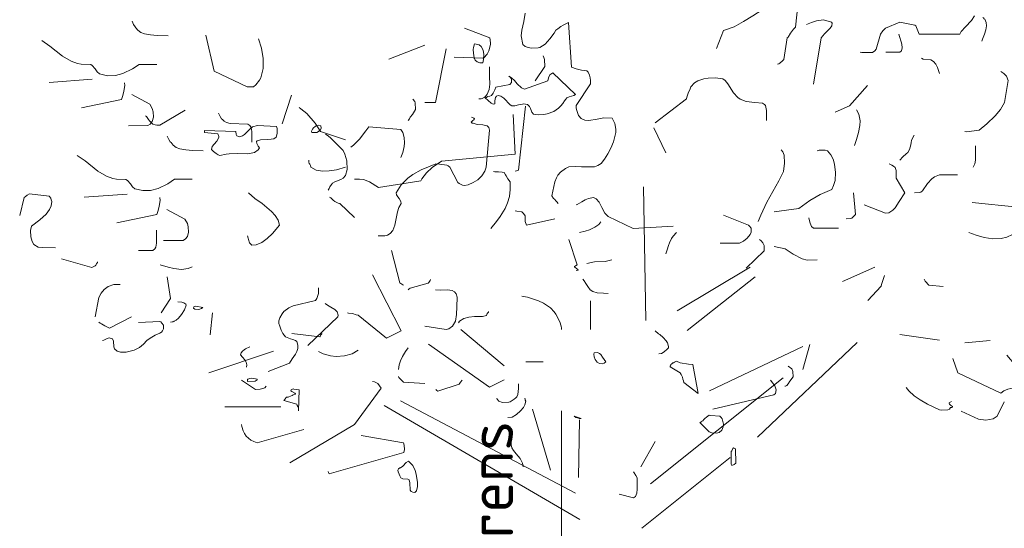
# Model space of a CAD drawing. Header units: metres. Extents: x 180716 to 180809, y 418548 to 418668.
# Tile 144 of 148: x 180802.06 to 180806.01, y 418638.88 to 418640.92. Entities that reach past the tile are written whole.
import ezdxf

# ---------------------------------------------------------------- set-up
doc = ezdxf.new("R2010")
doc.units = ezdxf.units.M
doc.layers.get('0').update_dxf_attribs({"color": 30, "lineweight": 0})
for name, color, linetype, lineweight in [('B-WE-GR-BOOM-SD', 253, 'Continuous', 0), ('B-WE-KG-GRENS_PERCEEL-SD', 253, 'Continuous', 0), ('B-WE-VH-M', 253, 'Continuous', 0)]:
    doc.layers.add(name, color=color, linetype=linetype, lineweight=lineweight)
doc.styles.add('NLCS-ISO-M100-T18', font='NLCS-ISO.ttf', dxfattribs={"height": 0.18})
doc.styles.get("Standard").update_dxf_attribs({"font": 'arial.ttf'})
doc.linetypes.add('KG-KADASTRAAL', pattern='A,5.5,-2,["K",Standard,S=1.8,R=0,X=0,Y=-0.9],-2,5.5,-2,[5,NLCS.shx,S=0.75,R=0,X=0,Y=0],-2', length=19)

# ---------------------------------------------------------------- blocks, each defined once
blk = doc.blocks.new('SGR-BOOM_S02_G_ZIJ-D')
at = {"flags": 128}
for points in [[(0.4937, 4.964), (0.5226, 5.0363), (0.5649, 5.0508), (0.6027, 5.0719), (0.6394, 5.0941), (0.6928, 5.1286), (0.7306, 5.1497), (0.7717, 5.1653), (0.7929, 5.1697), (0.8407, 5.1753), (0.8585, 5.1853), (0.8752, 5.1987), (0.8896, 5.2153), (0.9085, 5.2431), (0.9207, 5.2754), (0.9263, 5.2999), (0.9274, 5.3254), (0.9841, 5.4122), (0.983, 5.4322), (0.9797, 5.4411), (0.8407, 5.4111), (0.7684, 5.3544)], [(-0.2725, 5.1052), (-0.2781, 5.0719), (-0.287, 5.0374), (-0.2892, 5.0141), (-0.2825, 4.9796), (-0.2736, 4.9718), (-0.2614, 4.9673), (-0.247, 4.9651), (-0.2214, 4.9662), (-0.2147, 4.9673), (-0.1925, 4.9818), (-0.1736, 5.0029), (-0.1569, 5.0252), (-0.1502, 5.0374), (-0.1424, 5.043), (-0.1302, 5.0519), (-0.1202, 5.0574), (-0.099, 5.0674), (-0.0868, 4.8884), (-0.0679, 4.8817), (-0.0468, 4.8773), (-0.0256, 4.8739), (-0.0201, 4.8695), (-0.0145, 4.8572), (-0.0123, 4.8461), (-0.0112, 4.835), (-0.0112, 4.8217), (-0.069, 4.7349), (-0.0679, 4.7249), (-0.0657, 4.716), (-0.0635, 4.7071), (-0.059, 4.696), (-0.0479, 4.6838), (-0.0334, 4.6771), (-0.0179, 4.6749), (0.0155, 4.6804), (0.0422, 4.686), (0.0756, 4.6849), (0.0867, 4.6637), (0.09, 4.6404), (0.09, 4.627), (0.0811, 4.5903), (0.0711, 4.5648), (0.0589, 4.5414), (0.0455, 4.5203), (0.0322, 4.5025), (0.0188, 4.4947), (0.0044, 4.4903), (-0.0201, 4.4891), (-0.0468, 4.4903), (-0.0724, 4.4914), (-0.0979, 4.4891), (-0.1113, 4.4836), (-0.1313, 4.468), (-0.1424, 4.4558), (-0.148, 4.4458), (-0.1546, 4.4302), (-0.1658, 4.3735), (-0.1591, 4.3635), (-0.1558, 4.3601), (-0.1491, 4.3524), (-0.1458, 4.349), (-0.1413, 4.3435)], [(0.7395, 4.9017), (0.7439, 4.9028), (0.7484, 4.9051), (0.7584, 4.914), (0.7639, 4.9195), (0.7773, 5.0063), (0.7817, 5.0096), (0.7917, 5.0252), (0.8029, 5.0407), (0.8118, 5.0496), (0.8207, 5.1364)], [(1.0709, 4.9496), (1.0776, 4.9473), (1.1198, 4.9473), (1.1298, 4.9551), (1.1343, 4.9607), (1.1521, 5.0207), (1.161, 5.0341), (1.1721, 5.0452), (1.2299, 5.0697), (1.29, 5.0574), (1.2933, 5.0541), (1.2989, 5.0407), (1.3066, 5.0218), (1.4701, 5.0218), (1.4757, 5.0318), (1.4924, 5.0508), (1.5168, 5.0763), (1.5291, 5.0941)], [(-1.8498, 5.0727), (-1.8432, 5.0594), (-1.8376, 5.0505), (-1.8343, 5.0471), (-1.8265, 5.0371), (-1.8143, 5.0282), (-1.7998, 5.0227), (-1.7753, 5.0182), (-1.7486, 5.016), (-1.7053, 5.0149)], [(0.8551, 5.0596), (0.8752, 5.0685), (0.8952, 5.0741), (0.923, 5.0786), (0.9552, 5.0697), (0.9586, 5.0652), (0.9574, 5.0552), (0.9508, 5.0452), (0.9274, 5.0229), (0.9141, 5.0063), (0.884, 4.8205)], [(1.558, 4.9929), (1.5613, 5.0007), (1.5691, 5.0218), (1.5747, 5.0385), (1.5769, 5.0552), (1.5758, 5.0674), (1.5702, 5.0808), (1.5669, 5.083), (1.5658, 5.0852), (1.5624, 5.0886)], [(-1.554, 5.0171), (-1.5206, 4.8725), (-1.3883, 4.8102), (-1.3627, 4.8102), (-1.3527, 4.818), (-1.3382, 4.8369), (-1.3327, 4.8469), (-1.3238, 4.8836), (-1.3238, 4.9236), (-1.3304, 4.9648), (-1.3427, 5.0026)], [(-0.5583, 4.9295), (-0.4427, 4.9251), (-0.4382, 4.9262), (-0.426, 4.9407), (-0.4182, 4.9551), (-0.4127, 4.9796), (-0.4115, 4.9862), (-0.4149, 5.0063), (-0.5161, 5.0452)], [(1.1732, 4.9496), (1.2299, 4.9496), (1.2366, 4.9551), (1.2388, 4.9662), (1.2377, 4.9807), (1.2344, 4.9907), (1.2288, 5.0118), (1.2255, 5.0218)], [(-2.2113, 4.996), (-2.179, 4.9737), (-2.1279, 4.9326), (-2.0934, 4.9126), (-2.0678, 4.9037), (-2.0534, 4.9015), (-2.0155, 4.8992), (-2.0089, 4.8959), (-1.9977, 4.8826), (-1.9889, 4.8703), (-1.98, 4.8625), (-1.9477, 4.8547), (-1.9166, 4.8559), (-1.8865, 4.8636), (-1.8476, 4.8826), (-1.8209, 4.9003), (-1.7498, 4.9003)], [(-0.8197, 4.9206), (-0.6751, 4.9774)], [(-0.4808, 4.9448), (-0.4819, 4.9603), (-0.4808, 4.9681), (-0.4764, 4.9826), (-0.4574, 4.9781), (-0.4497, 4.9715), (-0.4408, 4.957), (-0.4385, 4.9392), (-0.4397, 4.9192), (-0.443, 4.907), (-0.4552, 4.9058), (-0.4652, 4.9103), (-0.473, 4.917), (-0.4775, 4.927), (-0.4808, 4.9448), (-0.4808, 4.9448)], [(-0.6751, 4.7471), (-0.6329, 4.7471), (-0.5895, 4.9629)], [(-0.2325, 4.8339), (-0.1947, 4.8917), (-0.1958, 4.9195), (-0.198, 4.9284), (-0.2002, 4.934)], [(1.3167, 4.9251), (1.3233, 4.9206), (1.3545, 4.9184), (1.3645, 4.9117), (1.3734, 4.9017), (1.38, 4.8873), (1.3856, 4.8717), (1.3889, 4.8639)], [(-0.4583, 4.7616), (-0.4494, 4.7627), (-0.4449, 4.7638), (-0.4371, 4.7672), (-0.4327, 4.7716), (-0.4249, 4.7805), (-0.4171, 4.7994), (-0.4149, 4.8205), (-0.416, 4.8517), (-0.416, 4.8906)], [(-0.4241, 4.7713), (-0.4141, 4.7724), (-0.4085, 4.7757), (-0.4007, 4.7846), (-0.3952, 4.798), (-0.3907, 4.8091), (-0.334, 4.8202), (-0.3284, 4.828), (-0.3273, 4.8369), (-0.3284, 4.8425), (-0.3329, 4.8491), (-0.3385, 4.8525), (-0.3284, 4.8469), (-0.3162, 4.8358), (-0.3051, 4.8224), (-0.2873, 4.8069), (-0.2762, 4.8013), (-0.1816, 4.8347), (-0.1794, 4.8458), (-0.1739, 4.858), (-0.1627, 4.8669), (-0.0715, 4.7802), (-0.0782, 4.7757), (-0.0871, 4.7724), (-0.0971, 4.7702), (-0.106, 4.7668), (-0.1105, 4.7602), (-0.1149, 4.7535), (-0.1216, 4.7435), (-0.1305, 4.7335), (-0.1394, 4.7246), (-0.1583, 4.7112), (-0.185, 4.7023), (-0.1983, 4.699), (-0.2206, 4.6979), (-0.2395, 4.7001), (-0.2461, 4.709), (-0.2517, 4.7235), (-0.255, 4.7312), (-0.2639, 4.739), (-0.2795, 4.7424), (-0.284, 4.7413), (-0.2906, 4.7401), (-0.2995, 4.7379), (-0.314, 4.7335), (-0.3262, 4.7346), (-0.3329, 4.7379), (-0.3585, 4.7646), (-0.3707, 4.7724), (-0.3818, 4.7757), (-0.3885, 4.7724), (-0.3918, 4.7679), (-0.3929, 4.7613), (-0.3941, 4.7535), (-0.3952, 4.7424), (-0.4018, 4.7413), (-0.4096, 4.7446), (-0.433, 4.7668), (-0.4285, 4.7679), (-0.4274, 4.7691), (-0.4241, 4.7702), (-0.4241, 4.7713), (-0.4241, 4.7713)], [(1.4901, 4.6315), (1.4968, 4.6293), (1.548, 4.6371), (1.5791, 4.6626), (1.6114, 4.6938), (1.6336, 4.7193), (1.6492, 4.7471), (1.6636, 4.8361), (1.657, 4.8528), (1.6469, 4.8639), (1.6347, 4.8717)], [(-2.1824, 4.8281), (-2.01, 4.8414)], [(-2.0522, 4.7257), (-1.8921, 4.7591), (-1.8865, 4.7758), (-1.8821, 4.7925), (-1.8788, 4.8158), (-1.8799, 4.8269)], [(0.2479, 4.666), (0.3736, 4.7627), (0.3747, 4.7694), (0.3825, 4.7894), (0.3869, 4.7983), (0.3914, 4.8105), (0.4058, 4.8261), (0.4192, 4.8339), (0.4437, 4.8417), (0.4615, 4.845), (0.4904, 4.8461), (0.5193, 4.8417), (0.5293, 4.8361), (0.5404, 4.8228), (0.5627, 4.7861), (0.5793, 4.7672), (0.5893, 4.7605), (0.6138, 4.7516), (0.6483, 4.7471), (0.6794, 4.7449), (0.6872, 4.7394), (0.6905, 4.736), (0.695, 4.716), (0.695, 4.6749)], [(-1.8643, 4.6546), (-1.7864, 4.6557), (-1.7764, 4.6612), (-1.7687, 4.6713), (-1.7642, 4.689), (-1.7653, 4.7102), (-1.7687, 4.7235), (-1.7787, 4.7402), (-1.851, 4.7791)], [(0.9708, 4.7093), (1.0275, 4.7338), (1.0998, 4.815)], [(-1.2478, 4.6615), (-1.21, 4.7772)], [(-0.7429, 4.6749), (-0.7374, 4.6826), (-0.7341, 4.6882), (-0.7252, 4.6993), (-0.7129, 4.7193), (-0.714, 4.746), (-0.7151, 4.7516), (-0.7229, 4.7605)], [(-1.7953, 4.6945), (-1.792, 4.6912), (-1.7886, 4.6879), (-1.7831, 4.679), (-1.7797, 4.6734), (-1.7664, 4.6612), (-1.7575, 4.6578), (-1.7497, 4.6567), (-1.7386, 4.6567), (-1.6363, 4.7168)], [(-1.5025, 4.7049), (-1.4958, 4.6915), (-1.4903, 4.6826), (-1.4869, 4.6793), (-1.4803, 4.6726), (-1.4714, 4.6671), (-1.4558, 4.6637), (-1.3846, 4.6604), (-1.3768, 4.6548), (-1.3724, 4.6471), (-1.3691, 4.6315), (-1.3691, 4.5892)], [(-1.18, 4.7271), (-1.1733, 4.7227), (-1.1489, 4.7038), (-1.1155, 4.6649), (-1.0944, 4.6315), (-0.9932, 4.5981)], [(-0.3137, 4.4725), (-0.3081, 4.4736), (-0.3037, 4.4747), (-0.3003, 4.4758), (-0.2714, 4.7327)], [(1.0475, 4.5748), (1.0564, 4.5992), (1.0642, 4.627), (1.0698, 4.6548), (1.0709, 4.6738), (1.0653, 4.7004), (1.0564, 4.7182)], [(-0.9579, 4.4399), (-0.9379, 4.441), (-0.9212, 4.4388), (-0.8978, 4.4299), (-0.8611, 4.4076), (-0.6921, 4.4332), (-0.6877, 4.4421), (-0.6687, 4.4655), (-0.6454, 4.4866), (-0.6087, 4.5122), (-0.3129, 4.54), (-0.3218, 4.699)], [(-0.8631, 4.2133), (-0.8364, 4.2133), (-0.8308, 4.2145), (-0.8252, 4.2156), (-0.8141, 4.2222), (-0.8041, 4.2345), (-0.7952, 4.2567), (-0.7908, 4.2834), (-0.7852, 4.309), (-0.7796, 4.3268), (-0.7708, 4.3423), (-0.7719, 4.3512), (-0.7785, 4.3624), (-0.7841, 4.369), (-0.7885, 4.3779), (-0.7908, 4.3857), (-0.7708, 4.418), (-0.7441, 4.4447), (-0.724, 4.4591), (-0.6907, 4.478), (-0.6317, 4.5014), (-0.6162, 4.5003), (-0.5873, 4.4969), (-0.5817, 4.4936), (-0.575, 4.488), (-0.5428, 4.4269), (-0.5372, 4.4235), (-0.5239, 4.4169), (-0.5161, 4.4146), (-0.5016, 4.418), (-0.4816, 4.4269), (-0.4627, 4.438), (-0.4471, 4.4536), (-0.4349, 4.4725), (-0.4293, 4.488), (-0.416, 4.6371), (-0.4193, 4.6471), (-0.4249, 4.6537), (-0.4427, 4.6582), (-0.4649, 4.6593), (-0.4816, 4.6649), (-0.4861, 4.6649), (-0.4894, 4.6693), (-0.4849, 4.6738), (-0.4772, 4.6793), (-0.476, 4.6815), (-0.4783, 4.6849), (-0.4883, 4.6882)], [(-1.5584, 4.6356), (-1.4328, 4.6312), (-1.4316, 4.6189), (-1.4294, 4.6134), (-1.4172, 4.61), (-1.4072, 4.6134), (-1.3983, 4.6189), (-1.376, 4.6423), (-1.366, 4.6501), (-1.3471, 4.6556), (-1.2704, 4.6512), (-1.2682, 4.6434), (-1.2671, 4.6356), (-1.2682, 4.6234), (-1.2715, 4.6089), (-1.2804, 4.6022), (-1.2915, 4.6), (-1.3049, 4.5989), (-1.3338, 4.5978), (-1.3482, 4.5933), (-1.3505, 4.5911), (-1.3493, 4.5833), (-1.3438, 4.5722), (-1.3382, 4.5655), (-1.3438, 4.5578), (-1.3582, 4.5478), (-1.3849, 4.5422), (-1.4272, 4.5433), (-1.4606, 4.5422), (-1.4717, 4.5411), (-1.4973, 4.5355), (-1.5039, 4.5377), (-1.5128, 4.5433), (-1.5228, 4.5511), (-1.5306, 4.5589), (-1.5284, 4.5711), (-1.5206, 4.5811), (-1.5095, 4.5922), (-1.5017, 4.6067), (-1.5017, 4.6111), (-1.5062, 4.6223), (-1.5584, 4.6278), (-1.5584, 4.6356), (-1.5584, 4.6356)], [(-1.1258, 4.6401), (-1.1225, 4.6456), (-1.1158, 4.6512), (-1.1114, 4.6545), (-1.1025, 4.6567), (-1.0925, 4.6545), (-1.0913, 4.6445), (-1.0936, 4.6378), (-1.1014, 4.6312), (-1.1091, 4.6278), (-1.1247, 4.6267), (-1.128, 4.6278), (-1.1303, 4.6323), (-1.1258, 4.6401), (-1.1258, 4.6401)], [(-1.0635, 4.3965), (-1.0591, 4.4032), (-1.0558, 4.4099), (-1.0502, 4.4187), (-1.0457, 4.4243), (-1.0368, 4.4299), (-1.0124, 4.4388), (-1.0024, 4.4443), (-0.9935, 4.4554), (-0.9868, 4.4788), (-0.9879, 4.5144), (-0.9957, 4.5411), (-1.0035, 4.5555), (-1.0368, 4.5889), (-1.0546, 4.6067), (-1.0669, 4.6167), (-1.0735, 4.6212)], [(-0.9723, 4.5689), (-0.9612, 4.5767), (-0.9379, 4.6011), (-0.9123, 4.6334), (-0.9001, 4.6501), (-0.7711, 4.6389), (-0.7633, 4.6267), (-0.7577, 4.6078), (-0.7566, 4.5856), (-0.7577, 4.5711), (-0.7633, 4.5478), (-0.7711, 4.5266)], [(0.2435, 4.6459), (0.2913, 4.5459)], [(-1.7086, 4.6123), (-1.7063, 4.6078), (-1.7019, 4.5989), (-1.6963, 4.59), (-1.693, 4.5867), (-1.6852, 4.5767), (-1.673, 4.5678), (-1.6585, 4.5622), (-1.634, 4.5578), (-1.6074, 4.5555), (-1.564, 4.5544)], [(1.2299, 4.5158), (1.2421, 4.5292), (1.2555, 4.5414), (1.2611, 4.547), (1.2688, 4.5592), (1.2733, 4.5781), (1.2744, 4.587), (1.2766, 4.5959), (1.28, 4.6048), (1.2877, 4.617)], [(0.6616, 4.2701), (0.6716, 4.2967), (0.6961, 4.3479), (0.7439, 4.4335), (0.7628, 4.4713), (0.7673, 4.5047), (0.7662, 4.537), (0.7606, 4.5503), (0.7539, 4.5581)], [(0.725, 4.309), (0.8251, 4.3234), (0.8685, 4.3546), (0.8941, 4.369), (0.9107, 4.379), (0.9563, 4.3991), (0.9641, 4.4146), (0.9697, 4.4346), (0.9719, 4.4669), (0.9675, 4.5003), (0.9619, 4.5203), (0.953, 4.5381), (0.9397, 4.5536), (0.9308, 4.557), (0.9063, 4.5559), (0.8974, 4.5536)], [(1.5235, 4.488), (1.5302, 4.5014), (1.5324, 4.5169), (1.5335, 4.5737)], [(-2.07, 4.5355), (-2.0377, 4.5133), (-1.9866, 4.4721), (-1.9521, 4.4521), (-1.9265, 4.4432), (-1.9121, 4.441), (-1.8743, 4.4388), (-1.8676, 4.4354), (-1.8565, 4.4221), (-1.8476, 4.4099), (-1.8387, 4.4021), (-1.8064, 4.3943), (-1.7753, 4.3954), (-1.7453, 4.4032), (-1.7063, 4.4221), (-1.6796, 4.4399), (-1.6085, 4.4399)], [(-1.1411, 4.5158), (-1.14, 4.508), (-1.1389, 4.5036), (-1.1366, 4.5003), (-1.1344, 4.4947), (-1.1322, 4.488), (-1.1111, 4.4769), (-1.0855, 4.4725), (-1.0588, 4.4736), (-1.0299, 4.478), (-0.9932, 4.488)], [(-0.4104, 4.2423), (-0.3882, 4.2701), (-0.3737, 4.2901), (-0.3537, 4.3223), (-0.3437, 4.3457), (-0.3359, 4.3713), (-0.3326, 4.3991), (-0.3337, 4.4291), (-0.3426, 4.4413), (-0.3493, 4.4536), (-0.3515, 4.458), (-0.3571, 4.4669), (-0.3659, 4.468), (-0.3793, 4.4691), (-0.3949, 4.4691), (-0.4004, 4.4713)], [(1.0865, 4.3379), (1.1721, 4.3045), (1.1854, 4.3056), (1.2021, 4.3157), (1.211, 4.3257), (1.2266, 4.3512), (1.2499, 4.3857), (1.2155, 4.4447), (1.2143, 4.4747), (1.211, 4.4869), (1.2043, 4.4925), (1.1977, 4.4969), (1.1865, 4.5014)], [(1.2889, 4.3857), (1.3078, 4.3868), (1.3133, 4.3879), (1.3211, 4.3935), (1.3411, 4.4224), (1.3578, 4.4413), (1.3689, 4.4491), (1.3889, 4.458), (1.4612, 4.458)], [(-1.3869, 4.2133), (-1.3835, 4.2044), (-1.3824, 4.1989), (-1.378, 4.1855), (-1.3691, 4.1755), (-1.3524, 4.1766), (-1.329, 4.1867), (-1.3079, 4.2022), (-1.2868, 4.2222), (-1.2578, 4.2556), (-1.2634, 4.2756), (-1.2756, 4.2945), (-1.2901, 4.3112), (-1.3279, 4.3423), (-1.3568, 4.3635), (-1.3824, 4.3857)], [(0.2108, 3.8736), (0.2009, 4.4091)], [(1.0142, 4.2812), (1.032, 4.2823), (1.0375, 4.2845), (1.042, 4.289), (1.0453, 4.2923), (1.052, 4.299), (1.0431, 4.3857)], [(-2.3002, 4.2942), (-2.2824, 4.3665), (-2.2779, 4.3698), (-2.2702, 4.3765), (-2.2613, 4.382), (-2.1823, 4.372), (-2.1756, 4.3643), (-2.1734, 4.3576), (-2.1712, 4.3509), (-2.1745, 4.3331), (-2.1801, 4.3187), (-2.1945, 4.2998), (-2.219, 4.2775), (-2.2524, 4.2519), (-2.2568, 4.2353), (-2.2557, 4.2097), (-2.2501, 4.1908), (-2.2435, 4.1785), (-2.2257, 4.1685), (-2.209, 4.1663), (-2.1567, 4.1652)], [(-2.0411, 4.3676), (-1.8687, 4.3809)], [(-1.911, 4.2653), (-1.7508, 4.2986), (-1.7453, 4.3153), (-1.7408, 4.332), (-1.7375, 4.3554), (-1.7386, 4.3665)], [(-1.058, 4.3676), (-1.0524, 4.3654), (-1.0424, 4.3565), (-1.0357, 4.3509), (-1.0235, 4.3442), (-1.0157, 4.3431), (-0.9579, 4.2864)], [(-0.069, 4.3379), (-0.0646, 4.339), (-0.0457, 4.3501), (-0.0323, 4.3579), (-0.019, 4.3635), (0.001, 4.3668), (0.0111, 4.3613), (0.0233, 4.3479), (0.0344, 4.3268), (0.0466, 4.3045), (0.06, 4.2901), (0.1601, 4.2423), (0.3202, 4.2523)], [(1.5057, 4.2267), (1.5357, 4.2156), (1.568, 4.2067), (1.6025, 4.2011), (1.6358, 4.2022), (1.6581, 4.2078), (1.6814, 4.2189), (1.687, 4.2222), (1.7003, 4.2345), (1.707, 4.24), (1.7026, 4.3279), (1.5191, 4.3468)], [(-1.723, 4.1941), (-1.6452, 4.1952), (-1.6352, 4.2008), (-1.6274, 4.2108), (-1.6229, 4.2286), (-1.624, 4.2497), (-1.6274, 4.2631), (-1.6374, 4.2797), (-1.7097, 4.3187)], [(-0.3137, 4.3134), (-0.307, 4.3123), (-0.287, 4.309), (-0.2792, 4.3034), (-0.2736, 4.2934), (-0.2725, 4.2701), (-0.2681, 4.2567), (-0.1546, 4.2812)], [(-0.0546, 4.2267), (-0.0323, 4.2322), (-0.0145, 4.2378), (0.0066, 4.2478), (0.0222, 4.2589), (0.0311, 4.2689)], [(0.5093, 4.1844), (0.5871, 4.1844), (0.6027, 4.1922), (0.6171, 4.2044), (0.6294, 4.2189), (0.6338, 4.2278), (0.6327, 4.2434), (0.6272, 4.2523), (0.6227, 4.2567), (0.5226, 4.2956)], [(0.864, 4.2856), (0.8674, 4.2734), (0.8696, 4.2645), (0.8752, 4.2512), (0.884, 4.2434), (0.9841, 4.2434)], [(-1.8242, 4.1552), (-1.7664, 4.1552), (-1.7586, 4.1607), (-1.7542, 4.1685), (-1.7519, 4.1841), (-1.7519, 4.2364)], [(0.2913, 4.1411), (0.2969, 4.1566), (0.3024, 4.1744), (0.3058, 4.1855), (0.3135, 4.2022), (0.3202, 4.2122), (0.3336, 4.2267)], [(-0.069, 4.0743), (-0.0612, 4.0754), (-0.0601, 4.0766), (-0.0679, 4.0832), (-0.0724, 4.0866), (-0.0746, 4.0877), (-0.0746, 4.091), (-0.0646, 4.0966), (-0.0979, 4.1989)], [(0.6138, 4.0832), (0.6861, 4.1533), (0.685, 4.1744), (0.6805, 4.1855), (0.6739, 4.1933), (0.6672, 4.1989)], [(-0.8086, 4.1544), (-0.7763, 4.0254), (-0.7719, 4.0221), (-0.7641, 4.0176), (-0.7607, 4.0154)], [(0.725, 4.17), (0.7695, 4.1611), (0.8018, 4.1399), (0.8373, 4.121), (0.8574, 4.1155), (0.8974, 4.1177)], [(-2.1323, 4.1218), (-2.011, 4.0862), (-1.9977, 4.0929), (-1.9955, 4.0962), (-1.9921, 4.1018), (-1.9888, 4.1062), (-1.9888, 4.1085)], [(-0.0256, 4.1021), (0.0044, 4.1088), (0.0478, 4.1099), (0.0744, 4.1166)], [(-1.7375, 4.0974), (-1.7052, 4.0873), (-1.6819, 4.0818), (-1.6507, 4.0784), (-1.6251, 4.0818), (-1.6085, 4.0885)], [(0.3372, 3.9127), (0.629, 4.0877)], [(0.9997, 4.0298), (1.1287, 4.0877)], [(-1.733, 3.905), (-1.6952, 3.9617), (-1.7086, 4.0484)], [(-0.9857, 3.905), (-0.9812, 3.9038), (-0.9657, 3.9016), (-0.9512, 3.8972), (-0.9434, 3.895), (-0.8289, 3.8038), (-0.7699, 3.8327), (-0.8856, 4.0573)], [(-0.7429, 3.9965), (-0.7418, 3.9965), (-0.7385, 4.0009), (-0.7341, 4.0043), (-0.6618, 4.0243), (-0.6595, 4.0265), (-0.6573, 4.0298), (-0.654, 4.0343), (-0.6529, 4.0376), (-0.6529, 4.0387)], [(-0.0412, 4.0399), (-0.0368, 4.0332), (-0.0301, 4.0221), (-0.0212, 4.0109), (-0.0123, 3.9976), (-0.0023, 3.9898), (0.0155, 3.9854), (0.0411, 3.9831), (0.06, 3.982)], [(0.3762, 3.8346), (0.6489, 4.0487)], [(1.1009, 3.9542), (1.1543, 4.0121), (1.1554, 4.0187), (1.1632, 4.0387), (1.1687, 4.0543)], [(1.3278, 4.0399), (1.3289, 4.0376), (1.3311, 4.0321), (1.3356, 4.0276), (1.3433, 4.0187), (1.3456, 4.0154), (1.4034, 4.0109)], [(-1.9977, 3.8894), (-1.9832, 3.9661), (-1.9732, 3.9839), (-1.961, 3.9984), (-1.9454, 4.0106), (-1.9232, 4.0184), (-1.8976, 4.0184)], [(-1.3038, 3.6692), (-1.2181, 3.7026), (-1.207, 3.7204), (-1.1937, 3.7393), (-1.1881, 3.7504), (-1.1848, 3.7626), (-1.1848, 3.7748), (-1.1892, 3.7904), (-1.1937, 3.7937), (-1.2048, 3.7982), (-1.2137, 3.8004), (-1.2337, 3.8093), (-1.2448, 3.8216), (-1.2515, 3.836), (-1.257, 3.8516), (-1.2615, 3.8616), (-1.2604, 3.8727), (-1.257, 3.8849), (-1.2481, 3.9005), (-1.2415, 3.9105), (-1.2215, 3.925), (-1.2037, 3.9328), (-1.1136, 3.9539), (-1.108, 3.9617), (-1.1025, 3.9828), (-1.1025, 4.005)], [(-0.6751, 3.8519), (-0.5895, 3.8386), (-0.5795, 3.8408), (-0.565, 3.8508), (-0.5528, 3.8719), (-0.5483, 3.8986), (-0.5472, 3.9286), (-0.5461, 3.9676), (-0.5494, 3.9809), (-0.5561, 3.9887), (-0.5661, 3.9943), (-0.5839, 3.9965), (-0.6117, 3.9954), (-0.6329, 3.9965)], [(-0.2859, 3.972), (-0.2636, 3.9676), (-0.2192, 3.9531), (-0.1991, 3.9431), (-0.1713, 3.9242), (-0.1569, 3.9086), (-0.1502, 3.8997), (-0.1335, 3.8686), (-0.128, 3.8508), (-0.1268, 3.843), (-0.1268, 3.8386)], [(-0.0112, 3.8375), (-0.0112, 3.9531)], [(-1.6952, 3.8671), (-1.6885, 3.8683), (-1.6852, 3.8694), (-1.6819, 3.8705), (-1.6808, 3.8716), (-1.673, 3.8749), (-1.663, 3.8838), (-1.6507, 3.8983), (-1.6396, 3.9172), (-1.6329, 3.935), (-1.634, 3.9394), (-1.6418, 3.945), (-1.6496, 3.9472), (-1.6663, 3.9483)], [(-1.6018, 3.9283), (-1.594, 3.9316), (-1.5651, 3.9261), (-1.5707, 3.9216), (-1.5818, 3.9183), (-1.5973, 3.9194), (-1.6029, 3.9239), (-1.6018, 3.9283), (-1.6018, 3.9283)], [(-1.1447, 3.7737), (-1.0246, 3.8894), (-1.0235, 3.895), (-1.0268, 3.9083), (-1.0357, 3.9183), (-1.0524, 3.9272), (-1.0658, 3.9361), (-1.0747, 3.9428)], [(-0.5405, 3.8653), (-0.5361, 3.8708), (-0.5194, 3.8819), (-0.4994, 3.8875), (-0.476, 3.8897), (-0.4438, 3.8908), (-0.4282, 3.8942), (-0.4271, 3.8975), (-0.4249, 3.902), (-0.4204, 3.9075), (-0.4204, 3.9097)], [(-1.9832, 3.8671), (-1.9777, 3.8638), (-1.9721, 3.8605), (-1.9588, 3.8527), (-1.9477, 3.8471), (-1.9399, 3.8438), (-1.852, 3.8894)], [(-1.9677, 3.7937), (-1.9632, 3.7949), (-1.9499, 3.8026), (-1.941, 3.8049), (-1.9276, 3.8004), (-1.9243, 3.7915), (-1.9232, 3.7682), (-1.9199, 3.7604), (-1.9087, 3.7515), (-1.8965, 3.747), (-1.8731, 3.747), (-1.8409, 3.7559), (-1.8198, 3.7659), (-1.8031, 3.7793), (-1.7897, 3.7937), (-1.7775, 3.8038), (-1.7564, 3.8149), (-1.7386, 3.8227), (-1.7341, 3.826), (-1.7319, 3.8271), (-1.7275, 3.8327), (-1.7241, 3.8405), (-1.723, 3.8527), (-1.7241, 3.856), (-1.7297, 3.8638), (-1.7341, 3.8683), (-1.7386, 3.8705), (-1.8242, 3.866)], [(-1.5362, 3.8171), (-1.5273, 3.905)], [(-0.5305, 3.8375), (-0.3571, 3.6929)], [(0.2635, 3.7407), (0.2735, 3.7418), (0.2846, 3.7485), (0.2969, 3.7596), (0.3013, 3.7652), (0.3024, 3.7696), (0.298, 3.7841), (0.2924, 3.793), (0.2802, 3.8063), (0.2668, 3.8174), (0.2613, 3.8208), (0.249, 3.833)], [(-1.2089, 3.8219), (-1.0966, 3.8085), (-1.0955, 3.8097), (-1.0933, 3.813), (-1.0921, 3.8163), (-1.0899, 3.8197), (-1.0888, 3.8208), (-1.0888, 3.8219)], [(1.2299, 3.8174), (1.3889, 3.7952)], [(1.4901, 3.7841), (1.5913, 3.7941)], [(-1.3905, 3.687), (-1.3894, 3.697), (-1.3916, 3.707), (-1.3972, 3.7159), (-1.4061, 3.727), (-1.415, 3.7359), (-1.4116, 3.7448), (-1.4072, 3.7515), (-1.4005, 3.7571), (-1.3949, 3.7604), (-1.3772, 3.7682)], [(-1.1014, 3.7504), (-1.0836, 3.7404), (-1.0535, 3.7326), (-1.0313, 3.7304), (-0.9979, 3.7326), (-0.9668, 3.7404), (-0.9423, 3.7548)], [(-0.7808, 3.6784), (-0.7785, 3.6962), (-0.773, 3.7129), (-0.7652, 3.7296), (-0.753, 3.7496), (-0.7429, 3.7641)], [(-0.6607, 3.7796), (-0.416, 3.6072), (-0.3571, 3.6362)], [(0.4659, 3.5928), (0.8407, 3.7696)], [(0.6588, 3.4064), (1.0579, 3.7861)], [(0.8407, 3.6784), (0.8685, 3.7785)], [(-1.5414, 3.6651), (-1.2823, 3.7507)], [(0.0177, 3.7462), (0.0255, 3.7418), (0.0311, 3.7373), (0.0377, 3.7273), (0.0511, 3.7084), (0.0444, 3.7028), (0.0366, 3.7006), (0.0255, 3.7017), (0.0155, 3.7073), (0.0077, 3.7173), (0.0033, 3.7284), (0.0022, 3.7395), (0.0033, 3.7451), (0.0177, 3.7462), (0.0177, 3.7462)], [(1.4423, 3.7218), (1.4623, 3.6651), (1.6347, 3.5828), (1.6469, 3.5928), (1.6625, 3.5984), (1.6748, 3.6017), (1.6948, 3.6061), (1.7126, 3.6139), (1.7248, 3.6239), (1.727, 3.6284), (1.7292, 3.6351), (1.7304, 3.6417), (1.7304, 3.6495), (1.6592, 3.7351)], [(-0.2703, 3.7084), (-0.2002, 3.7084)], [(0.3113, 3.6973), (0.3158, 3.7006), (0.3191, 3.7039), (0.3224, 3.7051), (0.3258, 3.7073), (0.3336, 3.7106), (0.3491, 3.7051), (0.3825, 3.6995), (0.3992, 3.6973), (0.4214, 3.5816), (0.3636, 3.6261), (0.3614, 3.6328), (0.3591, 3.6394), (0.358, 3.6472), (0.3525, 3.6583), (0.3491, 3.6639), (0.308, 3.6884), (0.3091, 3.6917), (0.3102, 3.6928), (0.3113, 3.6962), (0.3113, 3.6973), (0.3113, 3.6973)], [(0.7684, 3.6106), (0.7717, 3.6106), (0.7762, 3.6139), (0.7817, 3.6206), (0.7884, 3.6317), (0.8018, 3.6484), (0.8006, 3.6695), (0.7962, 3.6806), (0.7817, 3.6918)], [(-1.4113, 3.6351), (-1.3546, 3.5972), (-1.3357, 3.5984), (-1.3246, 3.6017), (-1.3168, 3.605), (-1.3112, 3.6106)], [(-1.386, 3.6392), (-1.3838, 3.6392), (-1.3783, 3.6414), (-1.3694, 3.6425), (-1.3616, 3.6414), (-1.3482, 3.6392), (-1.3482, 3.6358), (-1.356, 3.6314), (-1.386, 3.6303), (-1.386, 3.6392), (-1.386, 3.6392)], [(-0.7808, 3.6495), (-0.7796, 3.6462), (-0.7696, 3.6351), (-0.7607, 3.6273), (-0.6751, 3.6217)], [(-0.6317, 3.5972), (-0.6273, 3.5939), (-0.6228, 3.5906), (-0.5383, 3.6184), (-0.5328, 3.6273), (-0.5261, 3.6351)], [(0.23, 3.2193), (0.7617, 3.6443)], [(0.4792, 3.5194), (0.7239, 3.5761), (0.7306, 3.5817), (0.7339, 3.5961), (0.7284, 3.6117), (0.7206, 3.6228), (0.7106, 3.6351)], [(-1.2315, 3.5669), (-1.2237, 3.5669), (-1.2203, 3.568), (-1.2137, 3.5713), (-1.2081, 3.5736), (-1.2037, 3.5769), (-1.1948, 3.578), (-1.1937, 3.5802), (-1.197, 3.5836), (-1.2092, 3.5891), (-1.2126, 3.5925), (-1.2114, 3.5958), (-1.2037, 3.6002), (-1.2003, 3.5991), (-1.1792, 3.5958), (-1.1825, 3.5124), (-1.1814, 3.5202), (-1.1825, 3.5257), (-1.187, 3.5335), (-1.1892, 3.5391), (-1.2404, 3.5535), (-1.2381, 3.5558), (-1.2348, 3.5613), (-1.2326, 3.5647), (-1.2315, 3.5658), (-1.2315, 3.5669), (-1.2315, 3.5669)], [(-1.217, 3.3033), (-0.9579, 3.4568), (-0.8511, 3.6025), (-0.8567, 3.6125), (-0.8645, 3.6214), (-0.8767, 3.628), (-0.8856, 3.6303)], [(-0.386, 3.5628), (-0.3849, 3.5594), (-0.3782, 3.5516), (-0.3637, 3.5461), (-0.3381, 3.5472), (-0.3337, 3.5483), (-0.3248, 3.5539), (-0.317, 3.5594), (-0.3103, 3.5639), (-0.307, 3.5683), (-0.3026, 3.5783), (-0.3014, 3.5895), (-0.3003, 3.6017), (-0.3003, 3.6206)], [(1.2555, 3.6061), (1.2655, 3.5917), (1.2866, 3.5728), (1.3111, 3.5561), (1.34, 3.5394), (1.3889, 3.5161), (1.3978, 3.5149), (1.4223, 3.5161), (1.429, 3.5194), (1.4323, 3.525), (1.4401, 3.5261), (1.4412, 3.5294), (1.4334, 3.535), (1.429, 3.5383), (1.4268, 3.5416), (1.4268, 3.5439), (1.4368, 3.5494)], [(-0.3426, 3.486), (-0.3248, 3.4871), (-0.3081, 3.4972), (-0.2914, 3.5116), (-0.2803, 3.525), (-0.2748, 3.5361), (-0.2703, 3.5516), (-0.2725, 3.555), (-0.2736, 3.5594), (-0.2748, 3.5628)], [(-1.4772, 3.528), (-1.2526, 3.528)], [(-0.0532, 3.0775), (-0.8389, 3.5335)], [(-0.0718, 3.1825), (-0.7726, 3.5523)], [(-0.2436, 3.5194), (-0.1713, 3.2747)], [(1.4757, 3.5105), (1.5446, 3.4782), (1.5747, 3.4749), (1.6036, 3.4805), (1.6203, 3.4905), (1.6481, 3.5483)], [(-0.076, 3.4913), (-0.0704, 3.4857), (-0.0638, 3.4835), (-0.0571, 3.4813), (-0.0482, 3.4813), (-0.076, 3.4913)], [(-0.059, 3.2447), (-0.0546, 3.476)], [(0.4359, 3.4704), (0.4392, 3.4715), (0.4437, 3.4771), (0.4481, 3.4815), (0.4537, 3.4871), (0.4648, 3.4949), (0.4715, 3.4938), (0.5082, 3.4904), (0.5137, 3.486), (0.5171, 3.4804), (0.5226, 3.4593), (0.5215, 3.4482), (0.5159, 3.4348), (0.5048, 3.4259), (0.4948, 3.4226), (0.4759, 3.4237), (0.4648, 3.4281), (0.4281, 3.466), (0.4314, 3.4671), (0.4325, 3.4682), (0.4359, 3.4693), (0.4359, 3.4704), (0.4359, 3.4704)], [(-1.4105, 3.4568), (-1.4094, 3.4501), (-1.4038, 3.4323), (-1.3983, 3.4212), (-1.3916, 3.4112), (-1.3727, 3.3945), (-1.3616, 3.3889), (-1.3482, 3.3845), (-1.1603, 3.4368)], [(-1.0635, 3.2688), (-1.0624, 3.2655), (-1.0591, 3.2599), (-0.7599, 3.3456), (-0.7566, 3.3567), (-0.7577, 3.3745), (-0.761, 3.3845), (-0.9301, 3.4134)], [(-0.3337, 3.4037), (-0.3304, 3.3948), (-0.3292, 3.3882), (-0.3292, 3.3759), (-0.3259, 3.3637), (-0.3204, 3.3537), (-0.3092, 3.3403), (-0.2925, 3.3214), (-0.2837, 3.3025), (-0.2814, 3.2881)], [(0.1912, 3.2881), (0.2479, 3.3893)], [(0.5526, 3.3069), (0.5526, 3.3492), (0.556, 3.3525), (0.5593, 3.3614), (0.5627, 3.3636), (0.5704, 3.3603), (0.5716, 3.3025), (0.5649, 3.2969), (0.556, 3.2936), (0.5526, 3.298), (0.5526, 3.3069), (0.5526, 3.3069)], [(0.1947, 3.042), (0.5491, 3.3257)], [(-0.7763, 3.2836), (-0.773, 3.2836), (-0.7641, 3.2902), (-0.7507, 3.3047), (-0.7407, 3.3103), (-0.7229, 3.2936), (-0.714, 3.2725), (-0.7096, 3.258), (-0.7051, 3.2257), (-0.7051, 3.2091), (-0.7085, 3.1913), (-0.7151, 3.1846), (-0.724, 3.1857), (-0.7296, 3.189), (-0.7341, 3.1946), (-0.7352, 3.2235), (-0.7385, 3.2358), (-0.7441, 3.2391), (-0.7641, 3.2402), (-0.7719, 3.2435), (-0.7763, 3.2513), (-0.7785, 3.258), (-0.783, 3.268), (-0.7841, 3.2747), (-0.7808, 3.2802), (-0.7763, 3.2836), (-0.7763, 3.2836)], [(0.1045, 3.178), (0.1612, 3.1635), (0.169, 3.1691), (0.1745, 3.1824), (0.1756, 3.198), (0.1768, 3.2436), (0.1712, 3.2525), (0.1645, 3.2636), (0.1612, 3.2681)]]:
    blk.add_lwpolyline(points, dxfattribs=at)
blk = doc.blocks.new('SKG-GRENS_PERCEEL-D')
at = {"linetype": 'KG-KADASTRAAL', "ltscale": 0.15, "flags": 128}
blk.add_lwpolyline([(0, 0), (0, 3.5121)], dxfattribs=at)

msp = doc.modelspace()

# ---------------------------------------------------------------- block references
at = {"layer": 'B-WE-GR-BOOM-SD'}
msp.add_blockref('SGR-BOOM_S02_G_ZIJ-D', (180804.3575, 418635.8429), dxfattribs=at)
at = {"layer": 'B-WE-KG-GRENS_PERCEEL-SD'}
msp.add_blockref('SKG-GRENS_PERCEEL-D', (180804.2305, 418635.8429), dxfattribs=at)

# ---------------------------------------------------------------- texts
at = {"layer": 'B-WE-VH-M', "insert": (180803.856, 418637.4969), "char_height": 0.18, "attachment_point": 1, "rotation": 90, "style": 'NLCS-ISO-M100-T18'}
msp.add_mtext_dynamic_manual_height_columns('kadastrale grens', width=1.916583, gutter_width=12.5, heights=[0], dxfattribs=at)

doc.saveas('drawing.dxf')
